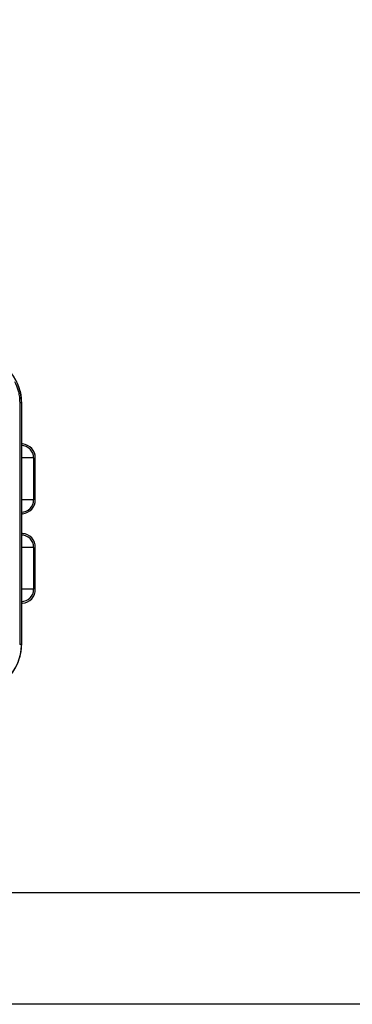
# Model space of a CAD drawing. Header units: millimetres. Extents: x 0 to 3364, y 0 to 2376.
# Tile 12 of 58: x 1043 to 1281, y 0 to 704. Entities that reach past the tile are written whole.
import ezdxf
from ezdxf.enums import TextEntityAlignment as Align

# ---------------------------------------------------------------- set-up
doc = ezdxf.new("R2010")
doc.units = ezdxf.units.MM
doc.header["$LTSCALE"] = 0.2
doc.layers.add('05_Section Line', color=3, linetype='Continuous')
doc.styles.add('Rainbow-5.0 Style', font='malgunsl.ttf')

# ---------------------------------------------------------------- blocks, each defined once
blk = doc.blocks.new('A$C71164e2c')
for p, q in [((417.3, 36.6), (418.5, 36.6)), ((417.3, 36.6), (417.3, -136.6)), ((418.5, 37), (418.5, 36.6)), ((418.5, 36.6), (418.5, -136.6)), ((427.3, -3), (418.5, -3)), ((427.3, -3), (427.3, -33)), ((428.5, -33), (428.5, -3)), ((427.3, -33), (418.5, -33)), ((427.3, -67), (418.5, -67)), ((427.3, -67), (427.3, -97)), ((428.5, -97), (428.5, -67)), ((427.3, -97), (418.5, -97)), ((418.5, -136.6), (417.3, -136.6)), ((418.5, -136.6), (418.5, -137))]:
    blk.add_line(p, q)
for centre, radius, start, end in [((385.5, 37), 33, 0, 90), ((419.5, 7.95), 1, 180, 264.78409), ((418.5, -3), 8.8, 0, 90), ((418.5, -3), 10, 0, 84.78409), ((418.5, -33), 8.8, 270, 0), ((418.5, -33), 10, 275.21591, 0), ((419.5, -43.95), 1, 95.21591, 180), ((419.5, -56.05), 1, 180, 264.78409), ((418.5, -67), 8.8, 0, 90), ((418.5, -67), 10, 0, 84.78409), ((418.5, -97), 8.8, 270, 0), ((418.5, -97), 10, 275.21591, 0), ((419.5, -107.95), 1, 95.21591, 180), ((385.5, -137), 33, 270, 0)]:
    blk.add_arc(centre, radius, start, end)
for points, knots in [([(413.61, 51.56), (414.47, 49.92), (415.62, 47.39), (416.68, 42.99), (416.92, 41.73), (417.22, 39.17), (417.3, 37.9), (417.3, 36.6)], [-1.898208, -1.898208, -1.898208, -1.898208, -0.79755, -0.79755, -0.388902, -0.388902, -0.000001, -0.000001, -0.000001, -0.000001]), ([(414.68, 52.12), (415.21, 51.1), (415.71, 50.01), (416.55, 47.88), (416.91, 46.83), (417.69, 44.12), (417.98, 42.65), (418.39, 39.77), (418.5, 38.2), (418.5, 36.6)], [-1.533153, -1.533153, -1.533153, -1.533153, -1.197532, -1.197532, -0.907065, -0.907065, -0.479699, -0.479699, -0.000001, -0.000001, -0.000001, -0.000001]), ([(418.5, -136.6), (418.5, -138.01), (418.41, -139.4), (418.07, -142.1), (417.83, -143.39), (417.31, -145.48), (417.07, -146.31), (415.5, -151.05), (413.52, -154.52), (410.48, -158.34), (409.69, -159.24), (408.44, -160.5), (407.95, -160.97), (407.35, -161.51), (407.27, -161.58), (406.93, -161.88), (406.68, -162.1), (406.25, -162.45), (406.07, -162.6), (405.52, -163.04), (405.14, -163.33), (404.51, -163.78), (404.27, -163.95), (403.54, -164.46), (403.04, -164.78), (402.14, -165.33), (401.75, -165.56), (400.56, -166.22), (399.75, -166.63), (398, -167.42), (397.06, -167.8), (396.1, -168.14)], [-6.58157, -6.58157, -6.58157, -6.58157, -5.994497, -5.994497, -5.412175, -5.412175, -5.014575, -5.014575, -3.052127, -3.052127, -2.398285, -2.398285, -2.066799, -2.066799, -2.013249, -2.013249, -1.85699, -1.85699, -1.751451, -1.751451, -1.526699, -1.526699, -1.389031, -1.389031, -1.109642, -1.109642, -0.898606, -0.898606, -0.470476, -0.470476, -0.000001, -0.000001, -0.000001, -0.000001])]:
    blk.add_open_spline(points, degree=3, knots=knots)
blk = doc.blocks.new('A$C869fea471123')
blk.add_lwpolyline([(0, 594), (841, 594), (841, 0), (0, 0)], close=True)
at = {"layer": '05_Section Line', "linetype": 'Continuous'}
blk.add_lwpolyline([(820.98, 20.02), (820.98, 574.68), (20.02, 574.68), (20.02, 20.02)], close=True, dxfattribs=at)
at = {"linetype": 'Continuous', "style": 'Rainbow-5.0 Style'}
for tag, p in [('PART_NAME', (743.88, 109.38)), ('DRAWING_NO', (729.87, 91.86)), ('REV', (803.46, 91.86)), ('제도', (768.41, 74.2)), ('DATE_1', (803.46, 74.2)), ('SCALE', (680.81, 69.08)), ('MATERIAL', (722.86, 69.08)), ('검도', (768.41, 60.18)), ('DATE_2', (803.46, 60.18)), ('승인', (768.41, 46.17)), ('DATE_3', (803.46, 46.17)), ('REFERENCE', (722.86, 41.05)), ('PAGE', (768.41, 32.29))]:
    blk.add_attdef(tag, text='', height=5.01, dxfattribs=at).set_placement(p, align=Align.MIDDLE_CENTER)

msp = doc.modelspace()

# ---------------------------------------------------------------- block references
at = {"xscale": 4, "yscale": 4, "zscale": 4}
msp.add_blockref('A$C869fea471123', (0, 0), dxfattribs=at)
msp.add_blockref('A$C71164e2c', (625.264, 393.95))

doc.saveas('drawing.dxf')
